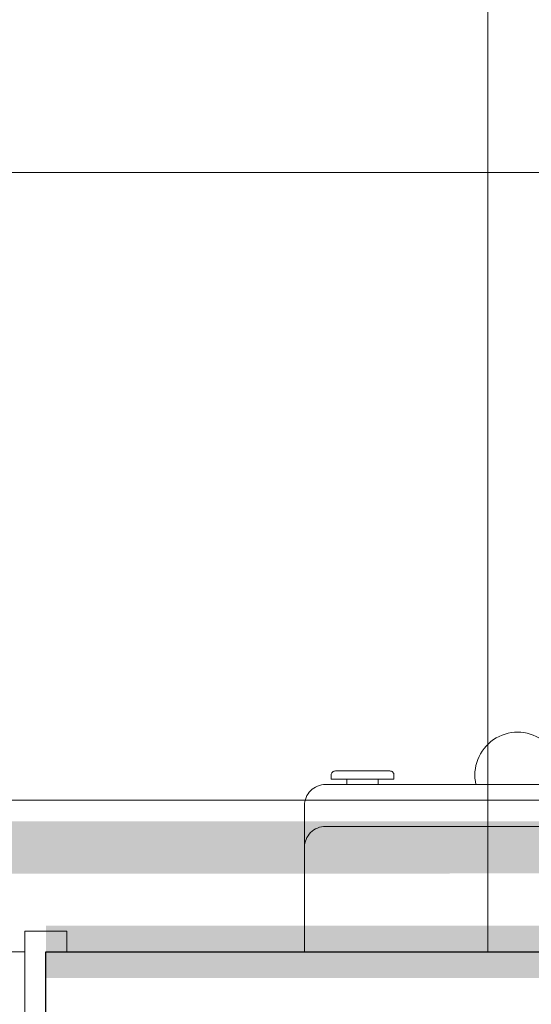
# Model space of a CAD drawing. Header units: millimetres. Extents: x -2074 to 12588, y -3630 to 101167.
# Tile 53 of 256: x 2935 to 2984, y -1483 to -1389. Entities that reach past the tile are written whole.
import ezdxf

# ---------------------------------------------------------------- set-up
doc = ezdxf.new("R2010")
doc.units = ezdxf.units.MM
doc.linetypes.add('CONTINOUS', pattern=[0])
for name, color, linetype, lineweight in [('SelinAr_BUD_drzwi okna', 7, 'Continuous', 18), ('SelinAr_BUD_posadzka', 7, 'Continuous', 20), ('SelinAr_BUD_posadzka cokoły', 5, 'Continuous', 18), ('SelinAr_BUD_posadzka okładziny ścienne', 5, 'Continuous', 20), ('SelinAr_BUD_ściany', 7, 'Continuous', 25), ('SelinAr_WYP_instalacje elektryczne', 8, 'Continuous', 18)]:
    doc.layers.add(name, color=color, linetype=linetype, lineweight=lineweight)
doc.linetypes.add('_EL_VEDENI_NN_NADZ', pattern='A,0.39,-0.59,[109,cadkon.shx,S=0.2,R=0,X=0,Y=0],-1.97,0.39,-0.39', length=3.73)

# ---------------------------------------------------------------- blocks, each defined once
blk = doc.blocks.new('*U319')
for points in [[(102, 5), (100, 5), (100, -5), (102, -5), (102, -7), (98, -7), (98, -5), (98, 7), (102, 7), (102, 5)], [(98, -5), (95, -5), (95, 5), (98, 5)]]:
    blk.add_lwpolyline(points)
blk = doc.blocks.new('*U241')
for p, q in [((0, 0), (27.8, 0)), ((0, 0), (0, -14)), ((27.8, 0), (27.8, -14)), ((2, -12), (25.8, -12)), ((25.8, -16), (2, -16))]:
    blk.add_line(p, q)
for points in [[(22.255, -16.5), (19.255, -16.5), (19.255, -16.9, 0.414214), (19.655, -17.3, 0), (22.255, -17.3, 3.979577)], [(22.255, -16.5), (25.255, -16.5), (25.255, -16.9, -0.414214), (24.855, -17.3, 0), (22.255, -17.3, -3.979577)]]:
    blk.add_lwpolyline(points, format="xyb")
blk.add_lwpolyline([(20.755, -16.5), (23.755, -16.5), (23.755, -16), (20.755, -16)], close=True)
for centre, radius, start, end in [((2, -10), 2, 180, 270), ((25.8, -10), 2, 270, 0), ((2, -14), 2, 180, 270), ((25.8, -14), 2, 270, 0), ((7.449, -16.923), 4.082, 166.92643, 13.07357)]:
    blk.add_arc(centre, radius, start, end)
blk = doc.blocks.new('ewerwerwerwe')
at = {"layer": 'SelinAr_BUD_ściany'}
blk.add_lwpolyline([(3052.157, 1750.241), (3052.157, 1630.241), (3059.657, 1630.241), (3059.657, 1620.241), (3052.157, 1620.241), (3052.157, 1502.241), (3042.157, 1502.241), (3042.157, 1512.241), (2937.157, 1512.241), (2937.157, 1522.241), (3039.657, 1522.241), (3039.657, 1750.241)], dxfattribs=at)
at = {"layer": 'SelinAr_BUD_drzwi okna', "linetype": 'Continuous', "lineweight": 18}
blk.add_blockref('*U319', (2837.157, 1517.241), dxfattribs=at)
at = {"layer": 'SelinAr_WYP_instalacje elektryczne', "color": 211, "linetype": 'Continuous', "lineweight": 13, "rotation": 180}
blk.add_blockref('*U241', (2989.657, 1522.241), dxfattribs=at)

msp = doc.modelspace()

# ---------------------------------------------------------------- block references
msp.add_blockref('ewerwerwerwe', (0, -3000))

# ---------------------------------------------------------------- next in the draw order: linework, layer by layer
at = {"layer": 'SelinAr_BUD_posadzka'}
for points in [[(3052.157, -1249.759), (3052.157, -1369.759), (3059.657, -1369.759), (3059.657, -1379.759), (3052.157, -1379.759), (3052.157, -1497.759), (3042.157, -1497.759), (3042.157, -1487.759), (2937.157, -1487.759), (2937.157, -1477.759), (3039.655, -1477.758), (3039.657, -1249.759)], [(2979.354, -1477.759), (2979.354, -1249.759)], [(3039.655, -1403.259), (2827.157, -1403.259)], [(3039.655, -1463.259), (2827.157, -1463.259)]]:
    msp.add_lwpolyline(points, dxfattribs=at)
at = {"layer": 'SelinAr_BUD_posadzka cokoły', "linetype": '_EL_VEDENI_NN_NADZ', "ltscale": 3, "const_width": 5}
msp.add_lwpolyline([(2937.157, -1477.759), (3039.655, -1477.758), (3039.655, -1249.759), (2827.157, -1249.759), (2827.157, -1477.759), (2837.157, -1477.759)], dxfattribs=at)
at = {"layer": 'SelinAr_BUD_posadzka okładziny ścienne', "color": 30, "linetype": 'CONTINOUS', "ltscale": 0.2, "const_width": 5}
msp.add_lwpolyline([(2837.157, -1467.759), (3029.655, -1467.758), (3029.655, -1259.759), (2837.157, -1259.759)], close=True, dxfattribs=at)

doc.saveas('drawing.dxf')
